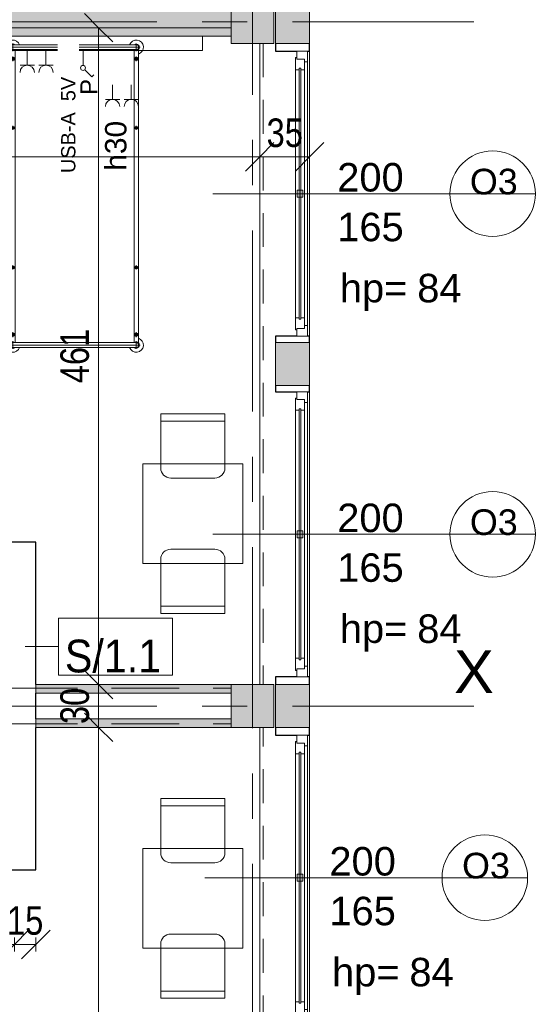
# Model space of a CAD drawing. Header units: centimetres. Extents: x -1631 to 1829, y -257 to 3158.
# Tile 127 of 129: x 1024 to 1383, y 2119 to 2810. Entities that reach past the tile are written whole.
import ezdxf

# ---------------------------------------------------------------- set-up
doc = ezdxf.new("R2010")
doc.units = ezdxf.units.CM
for name, pattern in [('Oś', [222.25, 127, -31.75, 31.75, -31.75]), ('Ponad', [39.688, 23.813, -15.875]), ('Ukryte', [71.438, 47.625, -23.813])]:
    doc.linetypes.add(name, pattern=pattern)
for name, color, linetype, lineweight in [('A-ANNO-DIMS', 211, 'Continuous', 13), ('A-ANNO-DIMS-100', 211, 'Continuous', 13), ('A-ANNO-NOTE', 131, 'Continuous', 9), ('A-DETL-HDLN', 90, 'Ukryte', 9), ('A-FLOR-OVHD', 1, 'Ponad', 9), ('A-GLAZ', 151, 'Continuous', 13), ('A-GLAZ-IDEN', 152, 'Continuous', 13), ('A-WALL', 113, 'Continuous', 13), ('A-WALL-IDEN', 211, 'Continuous', 13), ('I-FURN', 30, 'Continuous', 9), ('Q-SPCQ', 91, 'Continuous', 9), ('S-COLS', 52, 'Continuous', 13), ('S-GRID', 1, 'Continuous', 13), ('S-GRID-IDEN', 1, 'Continuous', 13)]:
    doc.layers.add(name, color=color, linetype=linetype, lineweight=lineweight)
doc.layers.add('A-WALL-PATT', color=111, linetype='Continuous', lineweight=13, plot=False)
doc.styles.add('Arial Narrow_5', font='ARIALN.TTF', dxfattribs={"height": 20})
doc.styles.add('Arial_10', font='arial.ttf', dxfattribs={"height": 20})
doc.styles.add('Arial_12', font='arial.ttf', dxfattribs={"width": 0.9, "height": 23})
doc.styles.add('Arial_13', font='arial.ttf', dxfattribs={"height": 0.2})
doc.styles.add('Arial_4', font='arial.ttf', dxfattribs={"height": 10})
doc.styles.add('Arial_5', font='arial.ttf', dxfattribs={"height": 12})
doc.styles.add('Arial_6', font='arial.ttf', dxfattribs={"height": 15})
doc.styles.add('Arial_7', font='arial.ttf', dxfattribs={"height": 30})
doc.styles.add('Arial_8', font='arial.ttf', dxfattribs={"height": 18})
doc.dimstyles.new('Diagonal_1_100__0__wewnętrzne', dxfattribs={"dimscale": 30.48, "dimtxt": 20.468619, "dimasz": 0.656168, "dimexe": 0.164042, "dimexo": 0.0625, "dimgap": 0.032808, "dimtad": 1, "dimdec": 0, "dimdsep": 46, "dimtxsty": 'Arial Narrow_5', "dimblk1": 'OBLIQUE', "dimblk2": 'OBLIQUE', "dimsah": 1, "dimcen": 0.09, "dimazin": 0, "dimtfac": 1, "dimtdec": 4, "dimtix": 1, "dimtmove": 0, "dimatfit": 3, "dimfxl": 0.164042, "dimfxlon": 1, "dimtvp": 1, "dimtolj": 1, "dimtzin": 0, "dimarcsym": 2})

# ---------------------------------------------------------------- blocks, each defined once
blk = doc.blocks.new('M_Concrete-Square-Column - 300 x 300mm-1795932-6_piętro IV __13_80 m_ - stan projektowany')
at = {"layer": 'S-COLS', "lineweight": 9}
blk.add_hatch(color=254, dxfattribs=at).paths.add_polyline_path([(-15, 15), (-15, -15), (15, -15), (15, 15)], flags=0)
for p, q in [((-15, 15), (15, 15)), ((-15, -15), (-15, 15)), ((15, 15), (15, -15)), ((15, -15), (-15, -15))]:
    blk.add_line(p, q, dxfattribs=at)
blk = doc.blocks.new('łóżko 195x90 typ FAMED _102039_ - łóżko 195x90 typ FAMED _102039_-1233017-6_piętro IV __13_80 m_ - stan projektowany')
at = {"layer": 'I-FURN'}
for p, q in [((45.97, 104.25), (-45.98, 104.25)), ((-43.25, 101.53), (-43.25, 106.98)), ((-43.25, 105.95), (43.25, 105.95)), ((43.25, 101.53), (43.25, 106.98)), ((-45, 96.93), (-41.5, 96.93)), ((-44.75, -103.1), (-44.75, 102.61)), ((-43.25, 102.55), (43.25, 102.55)), ((-43.25, 95.18), (-43.25, 98.68)), ((-41.75, 102.55), (-41.75, -103.1)), ((45, 96.93), (41.5, 96.93)), ((41.75, 102.61), (41.75, -103.05)), ((43.25, 95.18), (43.25, 98.68)), ((44.75, -103.1), (44.75, 102.61)), ((-44.75, 49.81), (-41.75, 49.81)), ((-43.25, 48.31), (-43.25, 51.31)), ((44.75, 49.81), (41.75, 49.81)), ((43.25, 48.31), (43.25, 51.31)), ((-44.75, -48.19), (-41.75, -48.19)), ((-43.25, -49.69), (-43.25, -46.69)), ((44.75, -48.19), (41.75, -48.19)), ((43.25, -49.69), (43.25, -46.69)), ((-45, -96.6), (-41.5, -96.6)), ((-43.25, -94.85), (-43.25, -98.35)), ((45, -96.6), (41.5, -96.6)), ((43.25, -94.85), (43.25, -98.35)), ((-43.25, -102.02), (-43.25, -107.47)), ((-43.25, -103.05), (43.25, -103.05)), ((43.25, -102.02), (43.25, -107.47)), ((-45.98, -104.75), (45.97, -104.75)), ((-43.25, -106.45), (43.25, -106.45))]:
    blk.add_line(p, q, dxfattribs=at)
for centre, radius in [((-43.25, 96.93), 1.25), ((-43.25, 96.93), 0.8), ((43.25, 96.93), 1.25), ((43.25, 96.93), 0.8), ((-43.25, 49.81), 1), ((43.25, 49.81), 1), ((-43.25, -48.19), 1), ((43.25, -48.19), 1), ((-43.25, -96.6), 1.25), ((-43.25, -96.6), 0.8), ((43.25, -96.6), 1.25), ((43.25, -96.6), 0.8)]:
    blk.add_circle(centre, radius, dxfattribs=at)
for centre, radius, start, end in [((-43.25, 104.25), 5, 19.87687, 252.5424), ((-43.25, 104.25), 2.23, 49.8221, 310.1779), ((-43.25, 104.25), 1.93, 62.02067, 297.97933), ((-43.25, 104.25), 1.7, 90, 270), ((43.25, 104.25), 5, 287.4576, 160.12313), ((43.25, 104.25), 2.23, 229.8221, 130.1779), ((43.25, 104.25), 1.93, 242.02067, 117.97933), ((43.25, 104.25), 1.7, 270, 90), ((-43.25, -104.75), 5, 107.4576, 340.12313), ((-43.25, -104.75), 2.23, 47.61126, 310.1779), ((-43.25, -104.75), 1.93, 62.02067, 297.97933), ((-43.25, -104.75), 1.7, 90, 270), ((43.25, -104.75), 5, 199.87687, 72.5424), ((43.25, -104.75), 2.23, 229.8221, 130.1779), ((43.25, -104.75), 1.93, 242.02067, 117.97933), ((43.25, -104.75), 1.7, 270, 90)]:
    blk.add_arc(centre, radius, start, end, dxfattribs=at)
blk = doc.blocks.new('Blat - Blat-1285693-6_piętro IV __13_80 m_ - stan projektowany')
at = {"layer": 'I-FURN'}
for p, q in [((0, 70), (0, 0)), ((70, 70), (0, 70)), ((70, 0), (70, 70)), ((0, 0), (70, 0))]:
    blk.add_line(p, q, dxfattribs=at)
blk = doc.blocks.new('Blat - Blat-1285996-6_piętro IV __13_80 m_ - stan projektowany')
at = {"layer": 'I-FURN'}
for p, q in [((0, 0), (70, 0)), ((0, -70), (0, 0)), ((70, 0), (70, -70)), ((70, -70), (0, -70))]:
    blk.add_line(p, q, dxfattribs=at)
blk = doc.blocks.new('krzesło - krzesło-823058-6_piętro IV __13_80 m_ - stan projektowany')
at = {"layer": 'I-FURN'}
for p, q in [((-22.5, 22.5), (-22.5, -15.5)), ((22.5, 22.5), (-22.5, 22.5)), ((22.5, -15.5), (22.5, 22.5)), ((22.5, 17.5), (-22.5, 17.5)), ((-15.5, -22.5), (15.5, -22.5))]:
    blk.add_line(p, q, dxfattribs=at)
for centre, start, end in [((-15.5, -15.5), 180, 270), ((15.5, -15.5), 270, 0)]:
    blk.add_arc(centre, 7, start, end, dxfattribs=at)
blk = doc.blocks.new('krzesło - krzesło-1270919-6_piętro IV __13_80 m_ - stan projektowany')
at = {"layer": 'I-FURN'}
for p, q in [((-15.5, 22.5), (15.5, 22.5)), ((-22.5, -22.5), (-22.5, 15.5)), ((22.5, 15.5), (22.5, -22.5)), ((22.5, -17.5), (-22.5, -17.5)), ((22.5, -22.5), (-22.5, -22.5))]:
    blk.add_line(p, q, dxfattribs=at)
for centre, start, end in [((-15.5, 15.5), 90, 180), ((15.5, 15.5), 360, 90)]:
    blk.add_arc(centre, 7, start, end, dxfattribs=at)
blk = doc.blocks.new('Panel Gazowo Oswietleniowy 2 - Type 1-2423792-6_piętro IV __13_80 m_ - stan projektowany')
at = {"layer": 'Q-SPCQ'}
for p, q in [((-112.5, 47.33), (-102.5, 47.33)), ((-107.5, 47.33), (-107.5, 37)), ((-99.33, 47.33), (-89.33, 47.33)), ((-94.33, 47.33), (-94.33, 37)), ((47.5, 47.33), (57.5, 47.33)), ((52.5, 47.33), (52.5, 37)), ((60.67, 47.33), (70.67, 47.33)), ((65.67, 47.33), (65.67, 37)), ((-79.82, 31.43), (-81.13, 30.12)), ((-74.88, 26.48), (-79.82, 31.43)), ((80.18, 31.43), (78.87, 30.12)), ((85.12, 26.48), (80.18, 31.43)), ((-73.64, 13), (-73.64, 23.5)), ((-66.13, 23.33), (-56.13, 23.33)), ((-61.13, 23.33), (-61.13, 13)), ((-52.67, 23.33), (-42.67, 23.33)), ((-47.67, 23.33), (-47.67, 13)), ((-39.5, 23.33), (-29.5, 23.33)), ((-34.5, 23.33), (-34.5, 13)), ((86.36, 13), (86.36, 23.5)), ((93.87, 23.33), (103.87, 23.33)), ((98.87, 23.33), (98.87, 13)), ((107.33, 23.33), (117.33, 23.33)), ((112.33, 23.33), (112.33, 13)), ((120.5, 23.33), (130.5, 23.33)), ((125.5, 23.33), (125.5, 13)), ((-157.5, 3), (-157.5, 13)), ((-157.5, 13), (182.5, 13)), ((182.5, 13), (182.5, 3))]:
    blk.add_line(p, q, dxfattribs=at)
for centre in [(-73.64, 25.25), (86.36, 25.25)]:
    blk.add_circle(centre, 1.75, dxfattribs=at)
for centre, end in [((-107.5, 52.33), 0), ((-94.33, 52.33), 0), ((52.5, 52.33), 0), ((65.67, 52.33), 0), ((-61.13, 28.33), 360), ((-47.67, 28.33), 360), ((-34.5, 28.33), 360), ((98.87, 28.33), 360), ((112.33, 28.33), 360), ((125.5, 28.33), 360)]:
    blk.add_arc(centre, 5, 180, end, dxfattribs=at)
blk = doc.blocks.new('Okno - automatyczna etykieta - 200x165 _projektowane_-2625262-6_piętro IV __13_80 m_ - stan projektowany')
at = {"layer": 'A-GLAZ'}
for p, q in [((-100, -8.5), (-94.5, -8.5)), ((-100, -16), (-100, -8.5)), ((-95.5, -7.5), (-87, -7.5)), ((-95.5, -8.5), (-95.5, -7.5)), ((-94.5, -8.5), (-95.5, -8.5)), ((-94.5, -14), (-94.5, -8.5)), ((-94.5, -8.5), (-94.5, -14)), ((-88, -11.25), (-88, -10.25)), ((-88, -10.25), (88, -10.25)), ((-88, -10.25), (-88, -11.25)), ((-87, -10.25), (-88, -10.25)), ((88, -11.25), (-88, -11.25)), ((-88, -11.25), (-87, -11.25)), ((-87, -7.5), (-87, -10.25)), ((87, -7.5), (-87, -7.5)), ((-87, -11.25), (-87, -14)), ((-2.5, -12.75), (-2.5, -8.75)), ((-2.5, -8.75), (2.5, -8.75)), ((2.5, -12.75), (-2.5, -12.75)), ((2.5, -8.75), (2.5, -12.75)), ((87, -7.5), (95.5, -7.5)), ((87, -10.25), (87, -7.5)), ((88, -10.25), (87, -10.25)), ((87, -11.25), (88, -11.25)), ((87, -14), (87, -11.25)), ((88, -10.25), (88, -11.25)), ((88, -11.25), (88, -10.25)), ((94.5, -8.5), (94.5, -14)), ((95.5, -8.5), (94.5, -8.5)), ((94.5, -8.5), (100, -8.5)), ((94.5, -14), (94.5, -8.5)), ((95.5, -7.5), (95.5, -8.5)), ((100, -8.5), (100, -16)), ((-92.5, -16), (-100, -16)), ((-100, -16), (100, -16)), ((-87, -14), (-94.5, -14)), ((-94.5, -14), (-92.5, -14)), ((-92.5, -14), (-92.5, -16)), ((92.5, -16), (-92.5, -16)), ((87, -14), (-87, -14)), ((94.5, -14), (87, -14)), ((92.5, -14), (94.5, -14)), ((92.5, -16), (92.5, -14)), ((100, -16), (92.5, -16))]:
    blk.add_line(p, q, dxfattribs=at)
blk = doc.blocks.new('Okno - automatyczna etykieta - 200x165 _projektowane_-2617392-6_piętro IV __13_80 m_ - stan projektowany')
at = {"layer": 'A-GLAZ'}
for p, q in [((-92.5, 10.5), (-100, 10.5)), ((-100, 10.5), (-100, 3)), ((-100, 10.5), (100, 10.5)), ((-87, 8.5), (-94.5, 8.5)), ((-94.5, 8.5), (-94.5, 3)), ((-94.5, 3), (-94.5, 8.5)), ((-94.5, 8.5), (-92.5, 8.5)), ((-92.5, 8.5), (-92.5, 10.5)), ((92.5, 10.5), (-92.5, 10.5)), ((-87, 5.75), (-87, 8.5)), ((87, 8.5), (-87, 8.5)), ((2.5, 7.25), (-2.5, 7.25)), ((-2.5, 7.25), (-2.5, 3.25)), ((2.5, 3.25), (2.5, 7.25)), ((94.5, 8.5), (87, 8.5)), ((87, 8.5), (87, 5.75)), ((100, 10.5), (92.5, 10.5)), ((92.5, 10.5), (92.5, 8.5)), ((92.5, 8.5), (94.5, 8.5)), ((94.5, 3), (94.5, 8.5)), ((94.5, 8.5), (94.5, 3)), ((100, 3), (100, 10.5)), ((-100, 3), (-94.5, 3)), ((-94.5, 3), (-95.5, 3)), ((-95.5, 3), (-95.5, 2)), ((-95.5, 2), (-87, 2)), ((88, 5.75), (-88, 5.75)), ((-88, 5.75), (-88, 4.75)), ((-88, 4.75), (-88, 5.75)), ((-88, 5.75), (-87, 5.75)), ((-88, 4.75), (88, 4.75)), ((-87, 4.75), (-88, 4.75)), ((-87, 2), (-87, 4.75)), ((87, 2), (-87, 2)), ((-2.5, 3.25), (2.5, 3.25)), ((87, 5.75), (88, 5.75)), ((87, 4.75), (87, 2)), ((88, 4.75), (87, 4.75)), ((87, 2), (95.5, 2)), ((88, 4.75), (88, 5.75)), ((88, 5.75), (88, 4.75)), ((95.5, 3), (94.5, 3)), ((94.5, 3), (100, 3)), ((95.5, 2), (95.5, 3))]:
    blk.add_line(p, q, dxfattribs=at)
blk = doc.blocks.new('DIMBLOCK128-6_piętro IV __13_80 m_ - stan projektowany')
at = {"layer": 'A-ANNO-DIMS-100', "transparency": 16777216}
for p, q in [((1079.48, 2313.33), (1069.48, 2323.33)), ((1074.48, 2313.33), (1084.48, 2313.33)), ((1079.48, 2313.33), (1074.48, 2313.33)), ((1079.48, 1858.33), (1079.48, 2313.33)), ((1079.48, 2313.33), (1089.48, 2303.33)), ((1079.48, 1858.33), (1069.48, 1868.33)), ((1074.48, 1858.33), (1084.48, 1858.33)), ((1079.48, 1858.33), (1074.48, 1858.33)), ((1079.48, 1858.33), (1089.48, 1848.33))]:
    blk.add_line(p, q, dxfattribs=at)
at = {"layer": 'A-ANNO-DIMS-100', "color": 0, "transparency": 16777216, "insert": (1052.64, 2066.82), "char_height": 20, "width": 45.6158, "attachment_point": 1, "rotation": 90, "line_spacing_factor": 0.974696, "style": 'Arial Narrow_5'}
blk.add_mtext('455', dxfattribs=at)
blk = doc.blocks.new('_Oblique')
at = {"color": 0, "linetype": 'ByBlock', "lineweight": -2}
blk.add_line((-0.5, -0.5), (0.5, 0.5), dxfattribs=at)
blk = doc.blocks.new('DIMBLOCK129-6_piętro IV __13_80 m_ - stan projektowany')
at = {"layer": 'A-ANNO-DIMS-100', "transparency": 16777216}
for p, q in [((1079.48, 2343.33), (1069.48, 2353.33)), ((1074.48, 2343.33), (1084.48, 2343.33)), ((1079.48, 2343.33), (1074.48, 2343.33)), ((1079.48, 2313.33), (1079.48, 2343.33)), ((1079.48, 2343.33), (1089.48, 2333.33)), ((1079.48, 2313.33), (1069.48, 2323.33)), ((1074.48, 2313.33), (1084.48, 2313.33)), ((1079.48, 2313.33), (1074.48, 2313.33)), ((1079.48, 2313.33), (1089.48, 2303.33))]:
    blk.add_line(p, q, dxfattribs=at)
at = {"layer": 'A-ANNO-DIMS-100', "color": 0, "transparency": 16777216, "insert": (1052.64, 2315.65), "char_height": 20, "width": 30.4105, "attachment_point": 1, "rotation": 90, "line_spacing_factor": 0.974696, "style": 'Arial Narrow_5'}
blk.add_mtext('30', dxfattribs=at)
blk = doc.blocks.new('DIMBLOCK130-6_piętro IV __13_80 m_ - stan projektowany')
at = {"layer": 'A-ANNO-DIMS-100', "transparency": 16777216}
for p, q in [((1079.48, 2804.33), (1069.48, 2814.33)), ((1074.48, 2804.33), (1084.48, 2804.33)), ((1079.48, 2804.33), (1074.48, 2804.33)), ((1079.48, 2343.33), (1079.48, 2804.33)), ((1079.48, 2804.33), (1089.48, 2794.33)), ((1079.48, 2343.33), (1069.48, 2353.33)), ((1074.48, 2343.33), (1084.48, 2343.33)), ((1079.48, 2343.33), (1074.48, 2343.33)), ((1079.48, 2343.33), (1089.48, 2333.33))]:
    blk.add_line(p, q, dxfattribs=at)
at = {"layer": 'A-ANNO-DIMS-100', "color": 0, "transparency": 16777216, "insert": (1052.64, 2554.82), "char_height": 20, "width": 45.6158, "attachment_point": 1, "rotation": 90, "line_spacing_factor": 0.974696, "style": 'Arial Narrow_5'}
blk.add_mtext('461', dxfattribs=at)
blk = doc.blocks.new('DIMBLOCK151-6_piętro IV __13_80 m_ - stan projektowany')
at = {"layer": 'A-ANNO-DIMS-100', "transparency": 16777216}
for p, q in [((542.38, 2713.76), (552.38, 2723.76)), ((1192.38, 2713.76), (1202.38, 2723.76)), ((542.38, 2718.76), (542.38, 2708.76)), ((542.38, 2713.76), (542.38, 2718.76)), ((1192.38, 2718.76), (1192.38, 2708.76)), ((1192.38, 2713.76), (1192.38, 2718.76)), ((542.38, 2713.76), (532.38, 2703.76)), ((542.38, 2713.76), (1192.38, 2713.76)), ((1192.38, 2713.76), (1182.38, 2703.76))]:
    blk.add_line(p, q, dxfattribs=at)
at = {"layer": 'A-ANNO-DIMS-100', "color": 0, "transparency": 16777216, "insert": (848.37, 2740.61), "char_height": 20, "width": 45.6158, "attachment_point": 1, "line_spacing_factor": 0.974696, "style": 'Arial Narrow_5'}
blk.add_mtext('650', dxfattribs=at)
blk = doc.blocks.new('DIMBLOCK152-6_piętro IV __13_80 m_ - stan projektowany')
at = {"layer": 'A-ANNO-DIMS-100', "transparency": 16777216}
for p, q in [((1192.38, 2713.76), (1202.38, 2723.76)), ((1227.38, 2713.76), (1237.38, 2723.76)), ((1192.38, 2718.76), (1192.38, 2708.76)), ((1192.38, 2713.76), (1192.38, 2718.76)), ((1227.38, 2718.76), (1227.38, 2708.76)), ((1227.38, 2713.76), (1227.38, 2718.76)), ((1192.38, 2713.76), (1182.38, 2703.76)), ((1192.38, 2713.76), (1227.38, 2713.76)), ((1227.38, 2713.76), (1217.38, 2703.76))]:
    blk.add_line(p, q, dxfattribs=at)
at = {"layer": 'A-ANNO-DIMS-100', "color": 0, "transparency": 16777216, "insert": (1197.21, 2740.61), "char_height": 20, "width": 30.4105, "attachment_point": 1, "line_spacing_factor": 0.974696, "style": 'Arial Narrow_5'}
blk.add_mtext('35', dxfattribs=at)
blk = doc.blocks.new('DIMBLOCK184-6_piętro IV __13_80 m_ - stan projektowany')
at = {"layer": 'A-ANNO-DIMS-100', "transparency": 16777216}
for p, q in [((907.38, 2160.99), (917.38, 2170.99)), ((1020.38, 2160.99), (1030.38, 2170.99)), ((907.38, 2165.99), (907.38, 2155.99)), ((907.38, 2160.99), (907.38, 2165.99)), ((1020.38, 2165.99), (1020.38, 2155.99)), ((1020.38, 2160.99), (1020.38, 2165.99)), ((907.38, 2160.99), (897.38, 2150.99)), ((907.38, 2160.99), (1020.38, 2160.99)), ((1020.38, 2160.99), (1010.38, 2150.99))]:
    blk.add_line(p, q, dxfattribs=at)
at = {"layer": 'A-ANNO-DIMS-100', "color": 0, "transparency": 16777216, "insert": (944.87, 2187.84), "char_height": 20, "width": 45.6158, "attachment_point": 1, "line_spacing_factor": 0.974696, "style": 'Arial Narrow_5'}
blk.add_mtext('113', dxfattribs=at)
blk = doc.blocks.new('DIMBLOCK185-6_piętro IV __13_80 m_ - stan projektowany')
at = {"layer": 'A-ANNO-DIMS-100', "transparency": 16777216}
for p, q in [((1020.38, 2160.99), (1030.38, 2170.99)), ((1035.38, 2160.99), (1045.38, 2170.99)), ((1020.38, 2165.99), (1020.38, 2155.99)), ((1020.38, 2160.99), (1020.38, 2165.99)), ((1035.38, 2165.99), (1035.38, 2155.99)), ((1035.38, 2160.99), (1035.38, 2165.99)), ((1020.38, 2160.99), (1010.38, 2150.99)), ((1020.38, 2160.99), (1035.38, 2160.99)), ((1035.38, 2160.99), (1025.38, 2150.99))]:
    blk.add_line(p, q, dxfattribs=at)
at = {"layer": 'A-ANNO-DIMS-100', "color": 0, "transparency": 16777216, "insert": (1015.21, 2187.84), "char_height": 20, "width": 30.4105, "attachment_point": 1, "line_spacing_factor": 0.974696, "style": 'Arial Narrow_5'}
blk.add_mtext('15', dxfattribs=at)
blk = doc.blocks.new('ET sciana_AT7 - 10mm-2270614-6_piętro IV __13_80 m_ - stan projektowany')
at = {"layer": 'A-WALL-IDEN'}
for p, q in [((-0.4, 0.196875), (0.4, 0.196875)), ((-0.4, -0.203125), (-0.4, 0.196875)), ((0.4, 0.196875), (0.4, -0.203125)), ((-0.4, -0.203125), (0.4, -0.203125))]:
    blk.add_line(p, q, dxfattribs=at)
blk = doc.blocks.new('Okno_PG_typ 100 - metka _wys_parapetu-2491532-6_piętro IV __13_80 m_ - stan projektowany')
at = {"layer": 'A-GLAZ-IDEN'}
blk.add_line((0, -1.8946), (0, 0.3677), dxfattribs=at)
blk.add_circle((0, 0.0677), 0.3, dxfattribs=at)
at = {"layer": 'A-GLAZ-IDEN', "insert": (0.5622, -1.0037), "char_height": 0.2, "width": 0.4949, "attachment_point": 1, "rotation": 90, "line_spacing_factor": 0.936439, "style": 'Arial_13'}
blk.add_mtext('\\pxt6.35,12.7,19.05,25.4,31.75,38.1,44.45,50.8,57.15,63.5,69.85,76.2,82.55,88.9,95.25,101.6,107.95,114.3,120.65,127,133.35,139.7,146.05,152.4,158.75,165.1,171.45,177.8,184.15,190.5,196.85,203.2;{hp=}', dxfattribs=at)

msp = doc.modelspace()

# ---------------------------------------------------------------- hatches: boundary and pattern name
at = {"layer": 'A-WALL-PATT'}
for points in [[(1172.38, 2804.33), (1172.38, 2824.33), (602.38, 2824.33), (602.38, 2804.33), (736.3, 2804.33)], [(602.38, 2798.33), (1172.38, 2798.33), (1172.38, 2804.33), (602.38, 2804.33)], [(1172.38, 2337.33), (1172.38, 2343.33), (1035.38, 2343.33), (1035.38, 2337.33), (1100.2, 2337.33)], [(1172.38, 2313.33), (1172.38, 2319.33), (1035.38, 2319.33), (1035.38, 2313.33), (1100.2, 2313.33)]]:
    msp.add_hatch(color=9, dxfattribs=at).paths.add_polyline_path(points, flags=0)
h = msp.add_hatch(color=9, dxfattribs=at)
h.paths.add_polyline_path([(1203.38, 393.33), (1227.38, 393.33), (1227.38, 423.33), (1203.38, 423.33), (1203.38, 419.08)], flags=0)
h.paths.add_polyline_path([(1203.38, 633.33), (1227.38, 633.33), (1227.38, 663.33), (1203.38, 663.33)], flags=0)
h.paths.add_polyline_path([(1227.38, 873.33), (1227.38, 903.33), (1203.38, 903.33), (1203.38, 873.33)], flags=0)
h.paths.add_polyline_path([(1203.38, 1113.33), (1227.38, 1113.33), (1227.38, 1143.33), (1203.38, 1143.33)], flags=0)
h.paths.add_polyline_path([(1227.38, 1353.33), (1227.38, 1383.33), (1203.38, 1383.33), (1203.38, 1353.33)], flags=0)
h.paths.add_polyline_path([(1227.38, 1593.33), (1227.38, 1623.33), (1203.38, 1623.33), (1203.38, 1593.33)], flags=0)
h.paths.add_polyline_path([(1227.38, 1833.33), (1227.38, 1863.33), (1203.38, 1863.33), (1203.38, 1833.33)], flags=0)
h.paths.add_polyline_path([(1227.38, 2073.33), (1227.38, 2103.33), (1203.38, 2103.33), (1203.38, 2073.33)], flags=0)
h.paths.add_polyline_path([(1203.38, 2313.33), (1227.38, 2313.33), (1227.38, 2343.33), (1203.38, 2343.33)], flags=0)
h.paths.add_polyline_path([(1227.38, 2553.33), (1227.38, 2583.33), (1203.38, 2583.33), (1203.38, 2553.33)], flags=0)
h.paths.add_polyline_path([(1227.38, 2793.33), (1227.38, 2824.33), (1203.38, 2824.33), (1203.38, 2793.33)], flags=0)

# ---------------------------------------------------------------- linework, layer by layer
at = {"layer": 'A-DETL-HDLN'}
for p, q in [((-1197.62, 2340.83), (1172.38, 2340.83)), ((-1197.62, 2315.83), (1172.38, 2315.83))]:
    msp.add_line(p, q, dxfattribs=at)
at = {"layer": 'A-FLOR-OVHD'}
for p, q in [((1194.88, 2793.33), (1194.88, 2343.33)), ((1194.88, 1863.33), (1194.88, 2313.33))]:
    msp.add_line(p, q, dxfattribs=at)
at = {"layer": 'A-WALL', "lineweight": 9}
for p, q in [((1227.38, 2793.33), (1227.38, 2848.33)), ((1203.38, 2824.33), (1203.38, 2793.33)), ((602.38, 2804.33), (1172.38, 2804.33)), ((602.38, 2798.33), (1172.38, 2798.33)), ((1192.38, 2343.33), (1192.38, 2793.33)), ((1227.38, 2787.83), (1227.38, 2587.83)), ((1203.38, 2583.33), (1203.38, 2553.33)), ((1227.38, 2553.33), (1227.38, 2583.33)), ((1227.38, 2548.83), (1227.38, 2348.83)), ((1172.38, 2343.33), (1035.38, 2343.33)), ((1203.38, 2343.33), (1203.38, 2313.33)), ((1227.38, 2313.33), (1227.38, 2343.33)), ((1035.38, 2337.33), (1172.38, 2337.33)), ((1172.38, 2319.33), (1035.38, 2319.33)), ((1035.38, 2313.33), (1172.38, 2313.33)), ((1192.38, 1863.33), (1192.38, 2313.33)), ((1227.38, 2307.83), (1227.38, 2107.83))]:
    msp.add_line(p, q, dxfattribs=at)
at = {"layer": 'A-WALL'}
for p, q in [((1203.38, 2793.33), (1227.38, 2793.33)), ((1227.38, 2583.33), (1203.38, 2583.33)), ((1203.38, 2553.33), (1227.38, 2553.33)), ((1035.38, 2343.33), (1035.38, 2337.33)), ((1035.38, 2337.33), (1035.38, 2343.33)), ((1227.38, 2343.33), (1203.38, 2343.33)), ((1035.38, 2319.33), (1035.38, 2313.33)), ((1203.38, 2313.33), (1227.38, 2313.33))]:
    msp.add_line(p, q, dxfattribs=at)
at = {"layer": 'A-WALL', "color": 7, "lineweight": 25}
for p, q in [((1203.38, 2793.33), (1203.38, 2787.83)), ((1227.38, 2787.83), (1227.38, 2793.33)), ((1203.38, 2787.83), (1218.38, 2787.83)), ((1225.88, 2787.83), (1227.38, 2787.83)), ((1218.38, 2587.83), (1203.38, 2587.83)), ((1203.38, 2587.83), (1203.38, 2583.33)), ((1227.38, 2587.83), (1225.88, 2587.83)), ((1227.38, 2583.33), (1227.38, 2587.83)), ((1203.38, 2553.33), (1203.38, 2548.83)), ((1227.38, 2548.83), (1227.38, 2553.33)), ((1203.38, 2548.83), (1218.38, 2548.83)), ((1225.88, 2548.83), (1227.38, 2548.83)), ((1035.38, 2443.33), (1000.88, 2443.33)), ((1035.38, 2343.33), (1035.38, 2443.33)), ((1218.38, 2348.83), (1203.38, 2348.83)), ((1203.38, 2348.83), (1203.38, 2343.33)), ((1227.38, 2348.83), (1225.88, 2348.83)), ((1227.38, 2343.33), (1227.38, 2348.83)), ((1035.38, 2319.33), (1035.38, 2337.33)), ((1035.38, 2213.33), (1035.38, 2313.33)), ((1203.38, 2313.33), (1203.38, 2307.83)), ((1203.38, 2307.83), (1218.38, 2307.83)), ((1225.88, 2307.83), (1227.38, 2307.83)), ((1227.38, 2307.83), (1227.38, 2313.33)), ((957.88, 2213.33), (1035.38, 2213.33))]:
    msp.add_line(p, q, dxfattribs=at)
at = {"layer": 'A-WALL-IDEN'}
msp.add_line((1027.88, 2370.09), (1051.36, 2370.09), dxfattribs=at)
at = {"layer": 'S-GRID', "linetype": 'Oś'}
for p, q in [((1187.38, 2884.27), (1187.38, 27.13)), ((1342.46, 2808.33), (-1368.76, 2808.33)), ((1342.46, 2328.33), (-1368.76, 2328.33))]:
    msp.add_line(p, q, dxfattribs=at)

# ---------------------------------------------------------------- block references
at = {"layer": 'A-GLAZ'}
for name, p, rotation in [('Okno - automatyczna etykieta - 200x165 _projektowane_-2617392-6_piętro IV __13_80 m_ - stan projektowany', (1215.38, 2687.83), 269.9999999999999), ('Okno - automatyczna etykieta - 200x165 _projektowane_-2617392-6_piętro IV __13_80 m_ - stan projektowany', (1215.38, 2448.83), 269.9999999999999), ('Okno - automatyczna etykieta - 200x165 _projektowane_-2625262-6_piętro IV __13_80 m_ - stan projektowany', (1209.88, 2207.83), 89.99999999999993)]:
    msp.add_blockref(name, p, dxfattribs=dict(at, rotation=rotation))
at = {"layer": 'A-GLAZ-IDEN', "xscale": 99.99999999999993, "yscale": 99.99999999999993, "zscale": 99.99999999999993}
for p, rotation in [((1348.94, 2687.83), 270.0000000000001), ((1348.94, 2448.83), 270.0000000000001), ((1343.44, 2207.83), 270.0000000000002)]:
    msp.add_blockref('Okno_PG_typ 100 - metka _wys_parapetu-2491532-6_piętro IV __13_80 m_ - stan projektowany', p, dxfattribs=dict(at, rotation=rotation))
at = {"layer": 'A-WALL-IDEN', "xscale": 99.99999999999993, "yscale": 99.99999999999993, "zscale": 99.99999999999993}
msp.add_blockref('ET sciana_AT7 - 10mm-2270614-6_piętro IV __13_80 m_ - stan projektowany', (1091.36, 2370.4), dxfattribs=at)
at = {"layer": 'I-FURN', "rotation": 180}
msp.add_blockref('łóżko 195x90 typ FAMED _102039_ - łóżko 195x90 typ FAMED _102039_-1233017-6_piętro IV __13_80 m_ - stan projektowany', (1062.63, 2685.88), dxfattribs=at)
at = {"layer": 'I-FURN'}
for name, p in [('krzesło - krzesło-823058-6_piętro IV __13_80 m_ - stan projektowany', (1145.48, 2510.83)), ('Blat - Blat-1285693-6_piętro IV __13_80 m_ - stan projektowany', (1110.48, 2428.33)), ('krzesło - krzesło-1270919-6_piętro IV __13_80 m_ - stan projektowany', (1145.48, 2415.83)), ('krzesło - krzesło-823058-6_piętro IV __13_80 m_ - stan projektowany', (1145.48, 2240.83)), ('Blat - Blat-1285996-6_piętro IV __13_80 m_ - stan projektowany', (1110.48, 2228.33)), ('krzesło - krzesło-1270919-6_piętro IV __13_80 m_ - stan projektowany', (1145.48, 2145.83))]:
    msp.add_blockref(name, p, dxfattribs=at)
at = {"layer": 'Q-SPCQ', "rotation": 180}
msp.add_blockref('Panel Gazowo Oswietleniowy 2 - Type 1-2423792-6_piętro IV __13_80 m_ - stan projektowany', (994.88, 2801.33), dxfattribs=at)
at = {"layer": 'S-COLS', "lineweight": 9, "rotation": 180}
for p in [(1187.38, 2808.33), (1187.38, 2328.33)]:
    msp.add_blockref('M_Concrete-Square-Column - 300 x 300mm-1795932-6_piętro IV __13_80 m_ - stan projektowany', p, dxfattribs=at)

# ---------------------------------------------------------------- texts
at = {"layer": 'A-GLAZ-IDEN', "line_spacing_factor": 0.936439}
for s, insert, char_height, width, attachment_point, style in [('\\pxqc,t6.35,12.7,19.05,25.4,31.75,38.1,44.45,50.8,57.15,63.5,69.85,76.2,82.55,88.9,95.25,101.6,107.95,114.3,120.65,127,133.35,139.7,146.05,152.4,158.75,165.1,171.45,177.8,184.15,190.5,196.85,203.2;{200}', (1270.05, 2699.22), 20, 48.3, 5, 'Arial_10'), ('\\pxqc,t7.05556,14.11111,21.16667,28.22222,35.27778,42.33333,49.38889,56.44444,63.5,70.55556,77.61111,84.66667,91.72222,98.77778,105.83333,112.88889,119.94444,127,134.05556,141.11111,148.16667,155.22222,162.27778,169.33333,176.38889,183.44444,190.5,197.55556,204.61111,211.66667,218.72222,225.77778;{O3}', (1356.52, 2696.21), 18, 33.7, 5, 'Arial_8'), ('\\pxqc,t6.35,12.7,19.05,25.4,31.75,38.1,44.45,50.8,57.15,63.5,69.85,76.2,82.55,88.9,95.25,101.6,107.95,114.3,120.65,127,133.35,139.7,146.05,152.4,158.75,165.1,171.45,177.8,184.15,190.5,196.85,203.2;{165}', (1270.05, 2664.34), 20, 48.3, 5, 'Arial_10'), ('\\pxt6.35,12.7,19.05,25.4,31.75,38.1,44.45,50.8,57.15,63.5,69.85,76.2,82.55,88.9,95.25,101.6,107.95,114.3,120.65,127,133.35,139.7,146.05,152.4,158.75,165.1,171.45,177.8,184.15,190.5,196.85,203.2;{84}', (1302.84, 2631.6), 20, 32.4, 1, 'Arial_10'), ('\\pxqc,t6.35,12.7,19.05,25.4,31.75,38.1,44.45,50.8,57.15,63.5,69.85,76.2,82.55,88.9,95.25,101.6,107.95,114.3,120.65,127,133.35,139.7,146.05,152.4,158.75,165.1,171.45,177.8,184.15,190.5,196.85,203.2;{200}', (1270.05, 2460.22), 20, 48.3, 5, 'Arial_10'), ('\\pxqc,t7.05556,14.11111,21.16667,28.22222,35.27778,42.33333,49.38889,56.44444,63.5,70.55556,77.61111,84.66667,91.72222,98.77778,105.83333,112.88889,119.94444,127,134.05556,141.11111,148.16667,155.22222,162.27778,169.33333,176.38889,183.44444,190.5,197.55556,204.61111,211.66667,218.72222,225.77778;{O3}', (1356.52, 2457.21), 18, 33.7, 5, 'Arial_8'), ('\\pxqc,t6.35,12.7,19.05,25.4,31.75,38.1,44.45,50.8,57.15,63.5,69.85,76.2,82.55,88.9,95.25,101.6,107.95,114.3,120.65,127,133.35,139.7,146.05,152.4,158.75,165.1,171.45,177.8,184.15,190.5,196.85,203.2;{165}', (1270.05, 2425.34), 20, 48.3, 5, 'Arial_10'), ('\\pxt6.35,12.7,19.05,25.4,31.75,38.1,44.45,50.8,57.15,63.5,69.85,76.2,82.55,88.9,95.25,101.6,107.95,114.3,120.65,127,133.35,139.7,146.05,152.4,158.75,165.1,171.45,177.8,184.15,190.5,196.85,203.2;{84}', (1302.84, 2392.6), 20, 32.4, 1, 'Arial_10'), ('\\pxqc,t6.35,12.7,19.05,25.4,31.75,38.1,44.45,50.8,57.15,63.5,69.85,76.2,82.55,88.9,95.25,101.6,107.95,114.3,120.65,127,133.35,139.7,146.05,152.4,158.75,165.1,171.45,177.8,184.15,190.5,196.85,203.2;{200}', (1264.55, 2219.22), 20, 48.3, 5, 'Arial_10'), ('\\pxqc,t7.05556,14.11111,21.16667,28.22222,35.27778,42.33333,49.38889,56.44444,63.5,70.55556,77.61111,84.66667,91.72222,98.77778,105.83333,112.88889,119.94444,127,134.05556,141.11111,148.16667,155.22222,162.27778,169.33333,176.38889,183.44444,190.5,197.55556,204.61111,211.66667,218.72222,225.77778;{O3}', (1351.02, 2216.21), 18, 33.7, 5, 'Arial_8'), ('\\pxqc,t6.35,12.7,19.05,25.4,31.75,38.1,44.45,50.8,57.15,63.5,69.85,76.2,82.55,88.9,95.25,101.6,107.95,114.3,120.65,127,133.35,139.7,146.05,152.4,158.75,165.1,171.45,177.8,184.15,190.5,196.85,203.2;{165}', (1264.55, 2184.34), 20, 48.3, 5, 'Arial_10'), ('\\pxt6.35,12.7,19.05,25.4,31.75,38.1,44.45,50.8,57.15,63.5,69.85,76.2,82.55,88.9,95.25,101.6,107.95,114.3,120.65,127,133.35,139.7,146.05,152.4,158.75,165.1,171.45,177.8,184.15,190.5,196.85,203.2;{84}', (1297.34, 2151.6), 20, 32.4, 1, 'Arial_10')]:
    msp.add_mtext(s, dxfattribs=dict(at, insert=insert, char_height=char_height, width=width, attachment_point=attachment_point, style=style))
at = {"layer": 'A-WALL-IDEN', "insert": (1089.55, 2363.25), "char_height": 23, "width": 67.32, "attachment_point": 5, "line_spacing_factor": 0.936439, "style": 'Arial_12'}
msp.add_mtext('\\pxqc,t4.96957,9.93913,14.9087,19.87826,24.84783,29.81739,34.78696,39.75652,44.72609,49.69565,54.66522,59.63478,64.60435,69.57391,74.54348,79.51304,84.48261,89.45217,94.42174,99.3913,104.36087,109.33043,114.3,119.26957,124.23913,129.2087,134.17826,139.14783,144.11739,149.08696,154.05652,159.02609;{S/1.1}', dxfattribs=at)
at = {"layer": 'S-GRID-IDEN', "insert": (1342.59, 2352.39), "char_height": 30, "width": 27.8, "attachment_point": 5, "line_spacing_factor": 0.936439, "style": 'Arial_7'}
msp.add_mtext('\\pxqc,t4.23333,8.46667,12.7,16.93333,21.16667,25.4,29.63333,33.86667,38.1,42.33333,46.56667,50.8,55.03333,59.26667,63.5,67.73333,71.96667,76.2,80.43333,84.66667,88.9,93.13333,97.36667,101.6,105.83333,110.06667,114.3,118.53333,122.76667,127,131.23333,135.46667;{X}', dxfattribs=at)

# ---------------------------------------------------------------- dimensions: what is measured, and where the dimension line sits
at = {"layer": 'A-ANNO-DIMS'}
for base, p1, p2, override, picture, middle in [((1227.38, 2713.76), (1192.38, 2718.76), (1227.38, 2718.76), {"dimpost": '<>', "dimfxl": 35}, 'DIMBLOCK152-6_piętro IV __13_80 m_ - stan projektowany', (1209.88, 2724.97)), ((1035.38, 2160.99), (1020.38, 2165.99), (1035.38, 2165.99), {"dimpost": '<>', "dimfxl": 15}, 'DIMBLOCK185-6_piętro IV __13_80 m_ - stan projektowany', (1027.88, 2172.2))]:
    dim = msp.add_linear_dim(base=base, p1=p1, p2=p2, dimstyle='Diagonal_1_100__0__wewnętrzne', override=override, dxfattribs=at)
    dim.commit()
    dim.dimension.update_dxf_attribs({"geometry": picture, "text_midpoint": middle})
for base, p1, p2, angle, override, picture, middle in [((1079.48, 2343.33), (1074.48, 2313.33), (1074.48, 2343.33), 90, {"dimpost": '<>', "dimfxl": 30}, 'DIMBLOCK129-6_piętro IV __13_80 m_ - stan projektowany', (1068.27, 2328.33)), ((1079.48, 2313.33), (1074.48, 1858.33), (1074.48, 2313.33), 90, {"dimpost": '<>', "dimfxl": 455}, 'DIMBLOCK128-6_piętro IV __13_80 m_ - stan projektowany', (1068.31, 2085.83)), ((1020.38, 2160.99), (907.38, 2165.99), (1020.38, 2165.99), 0, {"dimpost": '<>', "dimfxl": 112.997908}, 'DIMBLOCK184-6_piętro IV __13_80 m_ - stan projektowany', (963.88, 2172.2))]:
    dim = msp.add_linear_dim(base=base, p1=p1, p2=p2, angle=angle, dimstyle='Diagonal_1_100__0__wewnętrzne', override=override, dxfattribs=at)
    dim.commit()
    dim.dimension.update_dxf_attribs({"geometry": picture, "text_midpoint": middle})

# ---------------------------------------------------------------- next in the draw order: texts
at = {"layer": 'A-ANNO-NOTE', "lineweight": 13, "rotation": 90, "line_spacing_factor": 0.936439, "bg_fill": 3, "box_fill_scale": 1.25, "bg_fill_color": 256, "bg_fill_true_color": 13158600, "bg_fill_transparency": 0}
for s, insert, char_height, width, attachment_point, style in [('\\pxqc,t12.7,25.4,38.1,50.8,63.5,76.2,88.9,101.6,114.3,127,139.7,152.4,165.1,177.8,190.5,203.2,215.9,228.6,241.3,254,266.7,279.4,292.1,304.8,317.5,330.2,342.9,355.6,368.3,381,393.7,406.4;{USB-A  5V}', (1058.25, 2736.09), 10, 113.1, 5, 'Arial_4'), ('\\pxt8.46667,16.93333,25.4,33.86667,42.33333,50.8,59.26667,67.73333,76.2,84.66667,93.13333,101.6,110.06667,118.53333,127,135.46667,143.93333,152.4,160.86667,169.33333,177.8,186.26667,194.73333,203.2,211.66667,220.13333,228.6,237.06667,245.53333,254,262.46667,270.93333;{h30}', (1083.95, 2703.98), 15, 36.764, 1, 'Arial_6')]:
    msp.add_mtext(s, dxfattribs=dict(at, insert=insert, char_height=char_height, width=width, attachment_point=attachment_point, style=style))

# ---------------------------------------------------------------- next in the draw order: texts
at = {"layer": 'A-ANNO-NOTE', "lineweight": 13, "insert": (1072.63, 2762.73), "char_height": 12, "width": 12.019, "attachment_point": 5, "rotation": 90, "line_spacing_factor": 0.936439, "style": 'Arial_5'}
msp.add_mtext('\\pxqc,t10.58333,21.16667,31.75,42.33333,52.91667,63.5,74.08333,84.66667,95.25,105.83333,116.41667,127,137.58333,148.16667,158.75,169.33333,179.91667,190.5,201.08333,211.66667,222.25,232.83333,243.41667,254,264.58333,275.16667,285.75,296.33333,306.91667,317.5,328.08333,338.66667;{P}', dxfattribs=at)

# ---------------------------------------------------------------- next in the draw order: dimensions: what is measured, and where the dimension line sits
at = {"layer": 'A-ANNO-DIMS'}
dim = msp.add_linear_dim(base=(1079.48, 2804.33), p1=(1074.48, 2343.33), p2=(1074.48, 2804.33), angle=90, dimstyle='Diagonal_1_100__0__wewnętrzne', override={"dimpost": '<>', "dimfxl": 461}, dxfattribs=at)
dim.commit()
dim.dimension.update_dxf_attribs({"geometry": 'DIMBLOCK130-6_piętro IV __13_80 m_ - stan projektowany', "text_midpoint": (1068.27, 2573.83)})
dim = msp.add_linear_dim(base=(1192.38, 2713.76), p1=(542.38, 2718.76), p2=(1192.38, 2718.76), dimstyle='Diagonal_1_100__0__wewnętrzne', override={"dimpost": '<>', "dimfxl": 650}, dxfattribs=at)
dim.commit()
dim.dimension.update_dxf_attribs({"geometry": 'DIMBLOCK151-6_piętro IV __13_80 m_ - stan projektowany', "text_midpoint": (867.38, 2724.97)})

doc.saveas('drawing.dxf')
